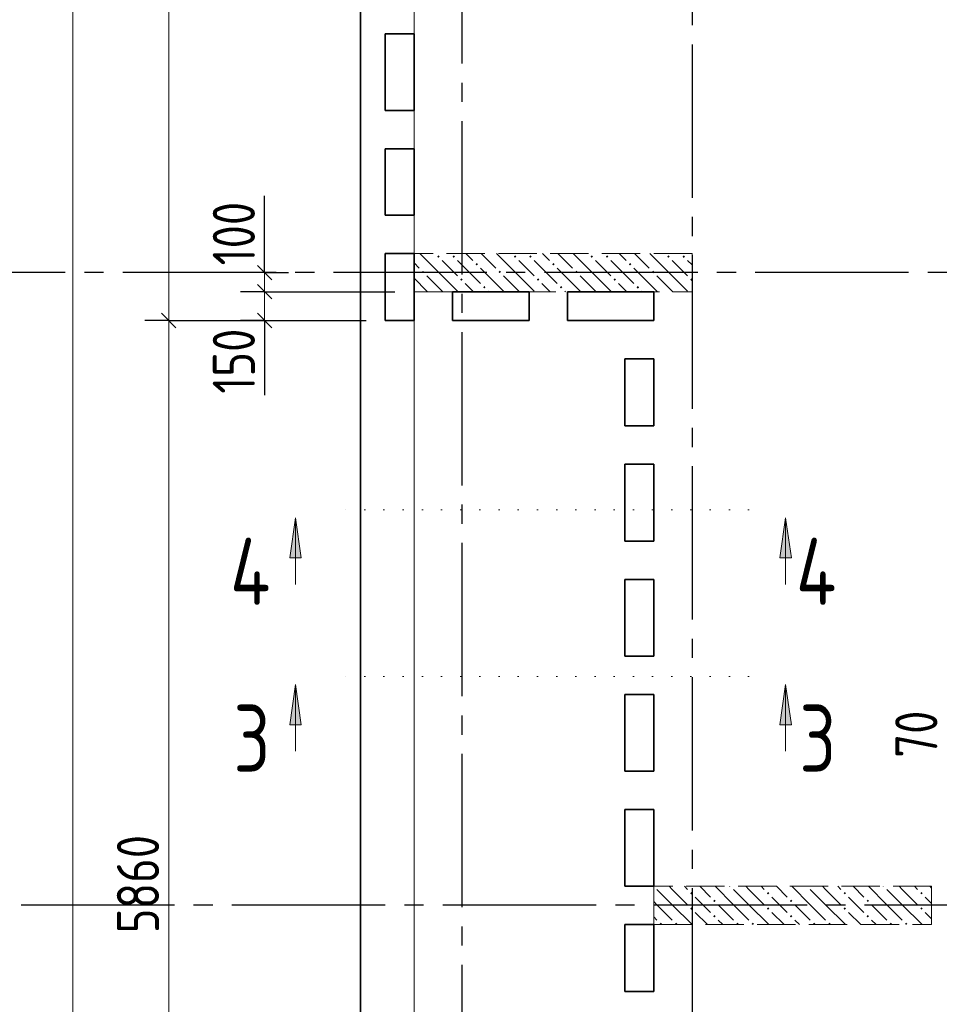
# Model space of a CAD drawing. Header units: millimetres. Extents: x 0 to 43617, y 0 to 59400.
# Tile 2 of 24: x 5617 to 10414, y 25314 to 30449. Entities that reach past the tile are written whole.
import ezdxf

# ---------------------------------------------------------------- set-up
doc = ezdxf.new("R2010")
doc.units = ezdxf.units.MM
for name, pattern in [('______2', [270, 200, -70]), ('______5', [1100, 800, -100, 100, -100]), ('______9', [100, 0, -100])]:
    doc.linetypes.add(name, pattern=pattern)
for name, color, linetype, lineweight in [('Standard', 7, 'Continuous', 25), ('ЖБ Пилон', 180, 'Continuous', 25), ('Оси', 40, '______5', 18), ('Размерная выноска', 7, 'Continuous', 13), ('Сечения символ', 7, 'Continuous', 25)]:
    doc.layers.add(name, color=color, linetype=linetype, lineweight=lineweight)
doc.layers.add('ЖБ Перекрытие верхний уровень', color=7, linetype='Continuous', lineweight=25, true_color=0xe0e0ff)
doc.styles.add('GOST 2.304-81', font='txt')
doc.styles.add('ISOCPEUR', font='txt')

msp = doc.modelspace()

# ---------------------------------------------------------------- hatches: boundary and pattern name
at = {"layer": 'ЖБ Пилон', "linetype": 'Continuous', "lineweight": 18, "transparency": 33554687}
for points in [[(7794.451904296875, 29213.14086914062), (7800.9521484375, 29219.64111328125), (7807.452392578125, 29213.14086914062), (7800.9521484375, 29206.63452148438)], [(7874.45068359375, 29213.14086914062), (7880.950927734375, 29219.64111328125), (7887.451171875, 29213.14086914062), (7880.950927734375, 29206.63452148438)], [(8194.451904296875, 29213.14086914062), (8200.9521484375, 29219.64111328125), (8207.452392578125, 29213.14086914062), (8200.9521484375, 29206.63452148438)], [(8274.45068359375, 29213.14086914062), (8280.950927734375, 29219.64111328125), (8287.451171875, 29213.14086914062), (8280.950927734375, 29206.63452148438)], [(8594.451904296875, 29213.14086914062), (8600.9521484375, 29219.64111328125), (8607.452392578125, 29213.14086914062), (8600.9521484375, 29206.63452148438)], [(8674.45068359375, 29213.14086914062), (8680.950927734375, 29219.64111328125), (8687.451171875, 29213.14086914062), (8680.950927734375, 29206.63452148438)], [(8994.451904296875, 29213.14086914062), (9000.9521484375, 29219.64111328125), (9007.452392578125, 29213.14086914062), (9000.9521484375, 29206.63452148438)], [(9074.45068359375, 29213.14086914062), (9080.950927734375, 29219.64111328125), (9087.451171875, 29213.14086914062), (9080.950927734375, 29206.63452148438)], [(7994.451904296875, 29173.13232421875), (8000.9521484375, 29179.638671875), (8007.452392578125, 29173.13232421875), (8000.9521484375, 29166.63208007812)], [(8394.451904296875, 29173.13232421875), (8400.9521484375, 29179.638671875), (8407.452392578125, 29173.13232421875), (8400.9521484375, 29166.63208007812)], [(8794.451904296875, 29173.13232421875), (8800.9521484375, 29179.638671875), (8807.452392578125, 29173.13232421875), (8800.9521484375, 29166.63208007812)], [(7714.453125, 29133.14208984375), (7720.953369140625, 29139.63012695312), (7727.45361328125, 29133.14208984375), (7720.953369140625, 29126.64184570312)], [(8114.453125, 29133.14208984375), (8120.953369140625, 29139.63012695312), (8127.45361328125, 29133.14208984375), (8120.953369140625, 29126.64184570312)], [(8514.453125, 29133.14208984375), (8520.953369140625, 29139.63012695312), (8527.45361328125, 29133.14208984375), (8520.953369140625, 29126.64184570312)], [(8914.453125, 29133.14208984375), (8920.953369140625, 29139.63012695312), (8927.45361328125, 29133.14208984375), (8920.953369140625, 29126.64184570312)], [(7914.453125, 29093.1396484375), (7920.953369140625, 29099.63989257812), (7927.45361328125, 29093.1396484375), (7920.953369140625, 29086.63330078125)], [(8314.453125, 29093.1396484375), (8320.953369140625, 29099.63989257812), (8327.45361328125, 29093.1396484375), (8320.953369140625, 29086.63330078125)], [(8714.453125, 29093.1396484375), (8720.953369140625, 29099.63989257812), (8727.45361328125, 29093.1396484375), (8720.953369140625, 29086.63330078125)], [(9114.453125, 29093.1396484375), (9120.953369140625, 29099.63989257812), (9123.9990234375, 29096.59423828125), (9123.9990234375, 29089.68181484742), (9120.953369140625, 29086.63330078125)], [(8034.454345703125, 29053.13110351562), (8040.95458984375, 29059.63745117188), (8047.44873046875, 29053.13110351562), (8040.95458984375, 29046.64306640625)], [(8434.454345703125, 29053.13110351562), (8440.95458984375, 29059.63745117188), (8447.44873046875, 29053.13110351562), (8440.95458984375, 29046.64306640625)], [(8834.454345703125, 29053.13110351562), (8840.95458984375, 29059.63745117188), (8847.44873046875, 29053.13110351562), (8840.95458984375, 29046.64306640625)], [(8924.313251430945, 25929.99877929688), (8923.9990234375, 25929.68425625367), (8923.9990234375, 25929.99877929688)], [(9114.453125, 25893.13354492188), (9120.953369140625, 25899.63989257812), (9127.45361328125, 25893.13354492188), (9120.953369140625, 25886.63330078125)], [(9324.313251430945, 25929.99877929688), (9320.953369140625, 25926.6357421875), (9317.593486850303, 25929.99877929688)], [(9514.453125, 25893.13354492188), (9520.953369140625, 25899.63989257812), (9527.45361328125, 25893.13354492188), (9520.953369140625, 25886.63330078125)], [(9724.313251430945, 25929.99877929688), (9720.953369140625, 25926.6357421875), (9717.593486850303, 25929.99877929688)], [(9914.453125, 25893.13354492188), (9920.953369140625, 25899.63989257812), (9927.45361328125, 25893.13354492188), (9920.953369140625, 25886.63330078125)], [(10124.31325143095, 25929.99877929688), (10120.95336914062, 25926.6357421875), (10117.5934868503, 25929.99877929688)], [(10314.453125, 25893.13354492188), (10320.95336914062, 25899.63989257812), (10327.45361328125, 25893.13354492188), (10320.95336914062, 25886.63330078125)], [(9234.454345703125, 25853.13110351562), (9240.95458984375, 25859.63745117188), (9247.44873046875, 25853.13110351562), (9240.95458984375, 25846.64306640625)], [(9634.454345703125, 25853.13110351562), (9640.95458984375, 25859.63745117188), (9647.44873046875, 25853.13110351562), (9640.95458984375, 25846.64306640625)], [(10034.45434570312, 25853.13110351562), (10040.95458984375, 25859.63745117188), (10047.44873046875, 25853.13110351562), (10040.95458984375, 25846.64306640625)], [(9114.453125, 25813.14086914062), (9120.953369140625, 25819.64111328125), (9127.45361328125, 25813.14086914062), (9120.953369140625, 25806.63452148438)], [(9234.454345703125, 25773.13232421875), (9240.95458984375, 25779.638671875), (9247.44873046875, 25773.13232421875), (9240.95458984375, 25766.63208007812)], [(9514.453125, 25813.14086914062), (9520.953369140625, 25819.64111328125), (9527.45361328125, 25813.14086914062), (9520.953369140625, 25806.63452148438)], [(9634.454345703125, 25773.13232421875), (9640.95458984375, 25779.638671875), (9647.44873046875, 25773.13232421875), (9640.95458984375, 25766.63208007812)], [(9914.453125, 25813.14086914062), (9920.953369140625, 25819.64111328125), (9927.45361328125, 25813.14086914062), (9920.953369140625, 25806.63452148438)], [(10034.45434570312, 25773.13232421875), (10040.95458984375, 25779.638671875), (10047.44873046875, 25773.13232421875), (10040.95458984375, 25766.63208007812)], [(10314.453125, 25813.14086914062), (10320.95336914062, 25819.64111328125), (10327.45361328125, 25813.14086914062), (10320.95336914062, 25806.63452148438)], [(8954.45556640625, 25733.14208984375), (8960.94970703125, 25739.63012695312), (8967.449951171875, 25733.14208984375), (8964.309589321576, 25729.99877929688), (8957.592979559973, 25729.99877929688)], [(9034.454345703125, 25733.14208984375), (9040.95458984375, 25739.63012695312), (9047.44873046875, 25733.14208984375), (9044.311317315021, 25729.99877929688), (9037.59470755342, 25729.99877929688)], [(9354.45556640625, 25733.14208984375), (9360.94970703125, 25739.63012695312), (9367.449951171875, 25733.14208984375), (9364.309589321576, 25729.99877929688), (9357.592979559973, 25729.99877929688)], [(9434.454345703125, 25733.14208984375), (9440.95458984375, 25739.63012695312), (9447.44873046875, 25733.14208984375), (9444.311317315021, 25729.99877929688), (9437.59470755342, 25729.99877929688)], [(9754.45556640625, 25733.14208984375), (9760.94970703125, 25739.63012695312), (9767.449951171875, 25733.14208984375), (9764.309589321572, 25729.99877929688), (9757.592979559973, 25729.99877929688)], [(9834.454345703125, 25733.14208984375), (9840.95458984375, 25739.63012695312), (9847.44873046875, 25733.14208984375), (9844.311317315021, 25729.99877929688), (9837.59470755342, 25729.99877929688)], [(10154.45556640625, 25733.14208984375), (10160.94970703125, 25739.63012695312), (10167.44995117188, 25733.14208984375), (10164.30958932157, 25729.99877929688), (10157.59297955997, 25729.99877929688)], [(10234.45434570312, 25733.14208984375), (10240.95458984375, 25739.63012695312), (10247.44873046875, 25733.14208984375), (10244.31131731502, 25729.99877929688), (10237.59470755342, 25729.99877929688)]]:
    msp.add_hatch(color=7, dxfattribs=at).paths.add_polyline_path(points, flags=16)
at = {"layer": 'Сечения символ', "linetype": 'Continuous', "lineweight": 13, "transparency": 33554687}
for points in [[(7025.384521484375, 27641.61376953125), (7055.389404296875, 27851.611328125), (7085.38818359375, 27641.61376953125)], [(9582.18994140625, 27641.61376953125), (9612.19482421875, 27851.611328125), (9642.1875, 27641.61376953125)], [(7025.384521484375, 26771.6064453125), (7055.389404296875, 26981.61010742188), (7085.38818359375, 26771.6064453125)], [(9582.18994140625, 26771.6064453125), (9612.19482421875, 26981.61010742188), (9642.1875, 26771.6064453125)]]:
    msp.add_hatch(color=7, dxfattribs=at).paths.add_polyline_path(points, flags=16)

# ---------------------------------------------------------------- linework, layer by layer
at = {"layer": 'Standard', "color": 7, "linetype": 'Continuous', "lineweight": 13, "transparency": 33554687}
for p, q in [((6393.994140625, 32679.99877929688), (6393.994140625, 28879.99877929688)), ((6893.994140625, 29129.99877929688), (6893.994140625, 29205.0048828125)), ((6893.994140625, 29029.99877929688), (6893.994140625, 29129.99877929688)), ((6893.994140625, 28879.99877929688), (6893.994140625, 29029.99877929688)), ((6393.994140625, 28879.99877929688), (6393.994140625, 23019.9951171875)), ((6893.994140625, 28879.99877929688), (6893.994140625, 28805.0048828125))]:
    msp.add_line(p, q, dxfattribs=at)
at = {"layer": 'Standard', "color": 251, "linetype": 'Continuous', "lineweight": -3, "true_color": 0x656565, "transparency": 33554687}
for p, q in [((6893.994140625, 29129.99877929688), (6769.000244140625, 29129.99877929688)), ((6893.994140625, 29129.99877929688), (7019.000244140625, 29129.99877929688)), ((6893.994140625, 29129.99877929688), (6893.994140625, 29129.99877929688)), ((6893.994140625, 29029.99877929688), (6769.000244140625, 29029.99877929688)), ((6893.994140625, 29029.99877929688), (7019.000244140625, 29029.99877929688)), ((6393.994140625, 28879.99877929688), (6269.000244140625, 28879.99877929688)), ((6393.994140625, 28879.99877929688), (6519.000244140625, 28879.99877929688)), ((6393.994140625, 28879.99877929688), (7423.9990234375, 28879.99877929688)), ((6893.994140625, 28879.99877929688), (6769.000244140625, 28879.99877929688)), ((6893.994140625, 28879.99877929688), (7019.000244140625, 28879.99877929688))]:
    msp.add_line(p, q, dxfattribs=at)
at = {"layer": 'Standard', "color": 7, "linetype": 'Continuous', "lineweight": 25, "transparency": 33554687}
for p, q in [((6931.494140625, 29092.49877929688), (6856.500244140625, 29167.49267578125)), ((6931.494140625, 28992.49877929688), (6856.500244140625, 29067.49267578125)), ((6356.500244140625, 28917.49877929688), (6431.50634765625, 28842.49877929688)), ((6931.494140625, 28842.49877929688), (6856.500244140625, 28917.49877929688))]:
    msp.add_line(p, q, dxfattribs=at)
at = {"layer": 'Standard', "color": 7, "linetype": 'Continuous', "lineweight": 13, "transparency": 33554687}
for points in [[(5893.994140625, 57219.9951171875), (5893.994140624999, 38586.05987162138), (5893.994140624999, 38586.05987162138), (5893.994140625, 20799.560546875)], [(7674.005126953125, 10379.99877929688), (33073.9990234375, 10379.99877929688), (33073.9990234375, 57219.9951171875), (7674.005126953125, 57219.9951171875), (7674.005126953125, 10379.99877929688)]]:
    msp.add_lwpolyline(points, dxfattribs=at)
at = {"layer": 'Standard', "color": 7, "linetype": 'Continuous', "lineweight": 25, "transparency": 33554687}
msp.add_lwpolyline([(7393.994140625, 10100), (33073.9990234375, 10100), (33073.9990234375, 57219.9951171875), (7393.994140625, 57219.9951171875), (7393.994140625, 10100)], dxfattribs=at)
at = {"layer": 'Standard', "color": 251, "linetype": 'Continuous', "lineweight": -3, "true_color": 0x656565, "transparency": 33554687}
for points in [[(6893.994140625, 29029.99877929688), (7518.033095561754, 29029.99877929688), (7518.033095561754, 29029.99877929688), (7574.005126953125, 29029.99877929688)], [(6893.994140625, 28879.99877929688), (7347.723685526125, 28879.99877929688), (7347.723685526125, 28879.99877929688), (7423.9990234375, 28879.99877929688)]]:
    msp.add_lwpolyline(points, dxfattribs=at)
at = {"layer": 'ЖБ Перекрытие верхний уровень', "color": 7, "linetype": 'Continuous', "lineweight": 35, "transparency": 33554687}
for p, q in [((7393.994140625, 57219.9951171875), (7393.994140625, 28679.99877929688)), ((7523.9990234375, 29975), (7523.9990234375, 30375)), ((7523.9990234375, 30375), (7674.005126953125, 30375)), ((7674.005126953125, 30375), (7674.005126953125, 29975)), ((7674.005126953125, 29975), (7523.9990234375, 29975)), ((7523.9990234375, 29429.99877929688), (7523.9990234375, 29775)), ((7523.9990234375, 29775), (7674.005126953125, 29775)), ((7674.005126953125, 29775), (7674.005126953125, 29429.99877929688)), ((7674.005126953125, 29429.99877929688), (7523.9990234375, 29429.99877929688)), ((7523.9990234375, 29229.99877929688), (7674.005126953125, 29229.99877929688)), ((7523.9990234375, 28879.99877929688), (7523.9990234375, 29229.99877929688)), ((7674.005126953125, 29229.99877929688), (7674.005126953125, 28879.99877929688)), ((7874.005126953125, 28879.99877929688), (7874.005126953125, 29029.99877929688)), ((7874.005126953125, 29029.99877929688), (8274.005126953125, 29029.99877929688)), ((8274.005126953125, 29029.99877929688), (8274.005126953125, 28879.99877929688)), ((8474.005126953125, 29029.99877929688), (8923.9990234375, 29029.99877929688)), ((8474.005126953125, 28879.99877929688), (8474.005126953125, 29029.99877929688)), ((8923.9990234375, 29029.99877929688), (8923.9990234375, 28879.99877929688)), ((7674.005126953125, 28879.99877929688), (7523.9990234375, 28879.99877929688)), ((8274.005126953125, 28879.99877929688), (7874.005126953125, 28879.99877929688)), ((8923.9990234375, 28879.99877929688), (8474.005126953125, 28879.99877929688)), ((7393.994140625, 28679.99877929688), (7393.994140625, 20799.560546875)), ((8774.005126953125, 28679.99877929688), (8923.9990234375, 28679.99877929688)), ((8774.005126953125, 28329.99877929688), (8774.005126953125, 28679.99877929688)), ((8923.9990234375, 28679.99877929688), (8923.9990234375, 28329.99877929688)), ((8923.9990234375, 28329.99877929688), (8774.005126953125, 28329.99877929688)), ((8774.005126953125, 27729.99877929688), (8774.005126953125, 28129.99877929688)), ((8774.005126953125, 28129.99877929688), (8923.9990234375, 28129.99877929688)), ((8923.9990234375, 28129.99877929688), (8923.9990234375, 27729.99877929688)), ((8923.9990234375, 27729.99877929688), (8774.005126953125, 27729.99877929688)), ((8774.005126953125, 27129.99877929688), (8774.005126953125, 27529.99877929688)), ((8774.005126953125, 27529.99877929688), (8923.9990234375, 27529.99877929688)), ((8923.9990234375, 27529.99877929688), (8923.9990234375, 27129.99877929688)), ((8923.9990234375, 27129.99877929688), (8774.005126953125, 27129.99877929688)), ((8774.005126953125, 26529.99877929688), (8774.005126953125, 26929.99877929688)), ((8774.005126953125, 26929.99877929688), (8923.9990234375, 26929.99877929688)), ((8923.9990234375, 26929.99877929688), (8923.9990234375, 26529.99877929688)), ((8923.9990234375, 26529.99877929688), (8774.005126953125, 26529.99877929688)), ((8774.005126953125, 25929.99877929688), (8774.005126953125, 26329.99877929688)), ((8774.005126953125, 26329.99877929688), (8923.9990234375, 26329.99877929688)), ((8923.9990234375, 26329.99877929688), (8923.9990234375, 25929.99877929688)), ((8923.9990234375, 25929.99877929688), (8774.005126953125, 25929.99877929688)), ((8774.005126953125, 25729.99877929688), (8923.9990234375, 25729.99877929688)), ((8774.005126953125, 25379.99877929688), (8774.005126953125, 25729.99877929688)), ((8923.9990234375, 25729.99877929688), (8923.9990234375, 25379.99877929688)), ((8923.9990234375, 25379.99877929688), (8774.005126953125, 25379.99877929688))]:
    msp.add_line(p, q, dxfattribs=at)
at = {"layer": 'ЖБ Пилон', "color": 253, "linetype": '______2', "lineweight": 13, "true_color": 0xa0a0a0, "transparency": 33554687}
for p, q in [((9123.9990234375, 29229.99877929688), (7674.005126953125, 29229.99877929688)), ((7674.005126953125, 29229.99877929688), (7674.005126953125, 29029.99877929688)), ((9123.9990234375, 29029.99877929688), (9123.9990234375, 29229.99877929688)), ((7674.005126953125, 29029.99877929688), (9123.9990234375, 29029.99877929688)), ((10374.00512695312, 25929.99877929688), (8923.9990234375, 25929.99877929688)), ((8923.9990234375, 25929.99877929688), (8923.9990234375, 25729.99877929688)), ((10374.00512695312, 25729.99877929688), (10374.00512695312, 25929.99877929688)), ((8923.9990234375, 25729.99877929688), (10374.00512695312, 25729.99877929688))]:
    msp.add_line(p, q, dxfattribs=at)
at = {"layer": 'ЖБ Пилон', "color": 9, "linetype": 'Continuous', "lineweight": 18, "true_color": 0xc7c7c7, "transparency": 33554687}
for p, q in [((7820.953369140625, 29113.14086914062), (7704.095458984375, 29229.99877929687)), ((7944.091796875, 29229.99877929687), (7980.950927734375, 29193.1396484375)), ((8024.08447265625, 29229.99877929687), (8100.9521484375, 29153.13110351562)), ((8220.953369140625, 29113.14086914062), (8104.095458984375, 29229.99877929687)), ((8344.091796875, 29229.99877929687), (8380.950927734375, 29193.1396484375)), ((8424.08447265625, 29229.99877929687), (8500.9521484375, 29153.13110351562)), ((8620.953369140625, 29113.14086914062), (8504.095458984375, 29229.99877929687)), ((8744.091796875, 29229.99877929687), (8780.950927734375, 29193.1396484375)), ((8824.08447265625, 29229.99877929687), (8900.9521484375, 29153.13110351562)), ((9020.953369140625, 29113.14086914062), (8904.095458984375, 29229.99877929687)), ((7674.005126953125, 29180.078125), (7700.9521484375, 29153.13110351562)), ((7820.953369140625, 29193.1396484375), (7900.9521484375, 29113.14086914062)), ((7900.9521484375, 29193.1396484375), (8020.953369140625, 29073.13232421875)), ((8220.953369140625, 29193.1396484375), (8300.9521484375, 29113.14086914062)), ((8300.9521484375, 29193.1396484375), (8420.953369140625, 29073.13232421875)), ((8620.953369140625, 29193.1396484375), (8700.9521484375, 29113.14086914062)), ((8700.9521484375, 29193.1396484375), (8820.953369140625, 29073.13232421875)), ((9020.953369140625, 29193.1396484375), (9100.9521484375, 29113.14086914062)), ((9100.9521484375, 29193.1396484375), (9123.9990234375, 29170.09160122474)), ((8140.95458984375, 29033.14208984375), (8020.953369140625, 29153.13110351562)), ((8540.95458984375, 29033.14208984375), (8420.953369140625, 29153.13110351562)), ((8940.95458984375, 29033.14208984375), (8820.953369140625, 29153.13110351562)), ((7740.95458984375, 29033.14208984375), (7674.005126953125, 29100.08474235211)), ((7740.95458984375, 29113.14086914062), (7820.953369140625, 29033.14208984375)), ((7820.953369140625, 29113.14086914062), (7900.9521484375, 29033.14208984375)), ((7980.950927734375, 29033.14208984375), (7940.95458984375, 29073.13232421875)), ((8140.95458984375, 29113.14086914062), (8220.953369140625, 29033.14208984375)), ((8220.953369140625, 29113.14086914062), (8300.9521484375, 29033.14208984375)), ((8380.950927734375, 29033.14208984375), (8340.95458984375, 29073.13232421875)), ((8540.95458984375, 29113.14086914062), (8620.953369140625, 29033.14208984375)), ((8620.953369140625, 29113.14086914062), (8700.9521484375, 29033.14208984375)), ((8780.950927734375, 29033.14208984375), (8740.95458984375, 29073.13232421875)), ((8940.95458984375, 29113.14086914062), (9020.953369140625, 29033.14208984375)), ((9020.953369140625, 29113.14086914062), (9100.9521484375, 29033.14208984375)), ((7740.95458984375, 29033.14208984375), (7744.097420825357, 29029.99877929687)), ((7820.953369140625, 29033.14208984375), (7824.0966796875, 29029.99877929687)), ((7984.09423828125, 29029.99877929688), (7980.950927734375, 29033.14208984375)), ((8060.94970703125, 29033.14208984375), (8064.092777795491, 29029.99877929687)), ((8140.95458984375, 29033.14208984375), (8144.097420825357, 29029.99877929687)), ((8220.953369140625, 29033.14208984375), (8224.0966796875, 29029.99877929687)), ((8384.09423828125, 29029.99877929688), (8380.950927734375, 29033.14208984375)), ((8460.94970703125, 29033.14208984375), (8464.092777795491, 29029.99877929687)), ((8540.95458984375, 29033.14208984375), (8544.097420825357, 29029.99877929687)), ((8620.953369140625, 29033.14208984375), (8624.0966796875, 29029.99877929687)), ((8784.09423828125, 29029.99877929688), (8780.950927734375, 29033.14208984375)), ((8860.94970703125, 29033.14208984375), (8864.092777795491, 29029.99877929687)), ((8940.95458984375, 29033.14208984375), (8944.097420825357, 29029.99877929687)), ((9020.953369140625, 29033.14208984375), (9024.0966796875, 29029.99877929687)), ((8940.95458984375, 25913.14086914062), (9020.953369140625, 25833.14208984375)), ((9020.953369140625, 25913.14086914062), (9004.095458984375, 25929.99877929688)), ((9020.953369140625, 25913.14086914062), (9100.9521484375, 25833.14208984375)), ((9084.092952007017, 25929.99877929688), (9100.9521484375, 25913.14086914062)), ((9164.0869140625, 25929.99877929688), (9220.953369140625, 25873.13232421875)), ((9340.95458984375, 25833.14208984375), (9244.088046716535, 25929.99877929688)), ((9340.95458984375, 25913.14086914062), (9420.953369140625, 25833.14208984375)), ((9420.953369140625, 25913.14086914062), (9404.095458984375, 25929.99877929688)), ((9420.953369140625, 25913.14086914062), (9500.9521484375, 25833.14208984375)), ((9484.092952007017, 25929.99877929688), (9500.9521484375, 25913.14086914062)), ((9564.0869140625, 25929.99877929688), (9620.953369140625, 25873.13232421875)), ((9740.95458984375, 25833.14208984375), (9644.088046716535, 25929.99877929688)), ((9740.95458984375, 25913.14086914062), (9820.953369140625, 25833.14208984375)), ((9820.953369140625, 25913.14086914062), (9804.095458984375, 25929.99877929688)), ((9820.953369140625, 25913.14086914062), (9900.9521484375, 25833.14208984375)), ((9884.092952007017, 25929.99877929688), (9900.9521484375, 25913.14086914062)), ((9964.0869140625, 25929.99877929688), (10020.95336914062, 25873.13232421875)), ((10140.95458984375, 25833.14208984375), (10044.08804671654, 25929.99877929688)), ((10140.95458984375, 25913.14086914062), (10220.95336914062, 25833.14208984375)), ((10220.95336914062, 25913.14086914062), (10204.09545898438, 25929.99877929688)), ((10220.95336914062, 25913.14086914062), (10300.9521484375, 25833.14208984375)), ((10284.09295200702, 25929.99877929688), (10300.9521484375, 25913.14086914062)), ((10364.0869140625, 25929.99877929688), (10374.00512695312, 25920.08056640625)), ((8940.95458984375, 25833.14208984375), (8923.9990234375, 25850.09593145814)), ((8940.95458984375, 25833.14208984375), (9020.953369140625, 25753.13110351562)), ((9020.953369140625, 25833.14208984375), (9124.0966796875, 25729.99877929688)), ((9180.950927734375, 25833.14208984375), (9140.95458984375, 25873.13232421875)), ((9220.953369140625, 25793.13354492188), (9180.950927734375, 25833.14208984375)), ((9260.94970703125, 25833.14208984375), (9340.95458984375, 25753.13110351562)), ((9340.95458984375, 25833.14208984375), (9420.953369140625, 25753.13110351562)), ((9420.953369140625, 25833.14208984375), (9524.0966796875, 25729.99877929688)), ((9580.950927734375, 25833.14208984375), (9540.95458984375, 25873.13232421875)), ((9620.953369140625, 25793.13354492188), (9580.950927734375, 25833.14208984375)), ((9660.94970703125, 25833.14208984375), (9740.95458984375, 25753.13110351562)), ((9740.95458984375, 25833.14208984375), (9820.953369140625, 25753.13110351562)), ((9820.953369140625, 25833.14208984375), (9924.0966796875, 25729.99877929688)), ((9980.950927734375, 25833.14208984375), (9940.95458984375, 25873.13232421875)), ((10020.95336914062, 25793.13354492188), (9980.950927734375, 25833.14208984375)), ((10060.94970703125, 25833.14208984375), (10140.95458984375, 25753.13110351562)), ((10140.95458984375, 25833.14208984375), (10220.95336914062, 25753.13110351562)), ((10220.95336914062, 25833.14208984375), (10324.0966796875, 25729.99877929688)), ((10374.00512695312, 25840.08683068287), (10340.95458984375, 25873.13232421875)), ((9140.95458984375, 25793.13354492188), (9204.086144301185, 25729.99877929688)), ((9540.95458984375, 25793.13354492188), (9604.086144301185, 25729.99877929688)), ((9940.95458984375, 25793.13354492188), (10004.08614430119, 25729.99877929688)), ((10340.95458984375, 25793.13354492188), (10374.00512695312, 25760.08132670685)), ((8923.9990234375, 25770.08796344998), (8940.95458984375, 25753.13110351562)), ((9260.94970703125, 25753.13110351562), (9284.084384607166, 25729.99877929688)), ((9660.94970703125, 25753.13110351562), (9684.084384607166, 25729.99877929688)), ((10060.94970703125, 25753.13110351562), (10084.08438460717, 25729.99877929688))]:
    msp.add_line(p, q, dxfattribs=at)
at = {"layer": 'Оси', "color": 8, "linetype": '______5', "lineweight": -3, "transparency": 33554687}
for p, q in [((9123.9990234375, 57819.9951171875), (9123.9990234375, 7100)), ((7923.9990234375, 57419.9951171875), (7923.9990234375, 7100)), ((22354.00390625, 29129.99877929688), (4600, 29129.99877929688)), ((29523.9990234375, 25829.99877929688), (4600, 25829.99877929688))]:
    msp.add_line(p, q, dxfattribs=at)
at = {"layer": 'Размерная выноска', "color": 7, "linetype": 'Continuous', "lineweight": 25, "transparency": 33554687}
for p, q in [((6893.994140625, 29129.99877929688), (6893.994140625, 29529.99877929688)), ((6893.994140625, 28879.99877929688), (6893.994140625, 28490.00244140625))]:
    msp.add_line(p, q, dxfattribs=at)
at = {"layer": 'Сечения символ', "color": 7, "linetype": '______9', "lineweight": 13, "transparency": 33554687}
for p, q in [((9418.90869140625, 27893.41430664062), (7278.38134765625, 27893.41430664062)), ((9418.90869140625, 27023.4130859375), (7278.38134765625, 27023.4130859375))]:
    msp.add_line(p, q, dxfattribs=at)
at = {"layer": 'Сечения символ', "color": 7, "linetype": 'Continuous', "lineweight": 13, "transparency": 33554687}
for p, q in [((7025.384521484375, 27641.61376953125), (7055.389404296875, 27851.611328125)), ((7055.389404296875, 27851.611328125), (7055.389404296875, 27504.09545898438)), ((7055.389404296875, 27851.611328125), (7055.389404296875, 27851.611328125)), ((7055.389404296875, 27851.611328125), (7055.389404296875, 27851.611328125)), ((7055.389404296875, 27851.611328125), (7055.389404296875, 27851.611328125)), ((7055.389404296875, 27851.611328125), (7085.38818359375, 27641.61376953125)), ((9582.18994140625, 27641.61376953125), (9612.19482421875, 27851.611328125)), ((9612.19482421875, 27851.611328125), (9612.19482421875, 27504.09545898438)), ((9612.19482421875, 27851.611328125), (9612.19482421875, 27851.611328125)), ((9612.19482421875, 27851.611328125), (9612.19482421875, 27851.611328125)), ((9612.19482421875, 27851.611328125), (9612.19482421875, 27851.611328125)), ((9612.19482421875, 27851.611328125), (9642.1875, 27641.61376953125)), ((7085.38818359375, 27641.61376953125), (7025.384521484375, 27641.61376953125)), ((7055.389404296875, 27641.61376953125), (7055.389404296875, 27626.611328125)), ((9642.1875, 27641.61376953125), (9582.18994140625, 27641.61376953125)), ((9612.19482421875, 27641.61376953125), (9612.19482421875, 27626.611328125)), ((7025.384521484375, 26771.6064453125), (7055.389404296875, 26981.61010742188)), ((7055.389404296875, 26981.61010742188), (7055.389404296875, 26634.08813476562)), ((7055.389404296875, 26981.61010742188), (7055.389404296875, 26981.61010742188)), ((7055.389404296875, 26981.61010742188), (7055.389404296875, 26981.61010742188)), ((7055.389404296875, 26981.61010742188), (7055.389404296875, 26981.61010742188)), ((7055.389404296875, 26981.61010742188), (7085.38818359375, 26771.6064453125)), ((9582.18994140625, 26771.6064453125), (9612.19482421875, 26981.61010742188)), ((9612.19482421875, 26981.61010742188), (9612.19482421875, 26634.08813476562)), ((9612.19482421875, 26981.61010742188), (9612.19482421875, 26981.61010742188)), ((9612.19482421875, 26981.61010742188), (9612.19482421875, 26981.61010742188)), ((9612.19482421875, 26981.61010742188), (9612.19482421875, 26981.61010742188)), ((9612.19482421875, 26981.61010742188), (9642.1875, 26771.6064453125)), ((7085.38818359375, 26771.6064453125), (7025.384521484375, 26771.6064453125)), ((7055.389404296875, 26771.6064453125), (7055.389404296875, 26756.6162109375)), ((9642.1875, 26771.6064453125), (9582.18994140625, 26771.6064453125)), ((9612.19482421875, 26771.6064453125), (9612.19482421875, 26756.6162109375))]:
    msp.add_line(p, q, dxfattribs=at)

# ---------------------------------------------------------------- texts
at = {"layer": 'Standard', "color": 7, "linetype": 'Continuous', "lineweight": 25, "transparency": 33554687, "char_height": 220.0000047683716, "attachment_point": 7, "rotation": 90.00000250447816, "style": 'GOST 2.304-81'}
for s, insert, width in [('100', (6843.95751953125, 29167.49267578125), 485.0915551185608), ('150', (6843.95751953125, 28498.4130859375), 469.5092797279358), ('70', (10403.8818359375, 26599.93286132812), 391.3110375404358), ('5860', (6344.000244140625, 25684.1552734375), 657.0459008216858)]:
    msp.add_mtext(s, dxfattribs=dict(at, insert=insert, width=width))
at = {"layer": 'Сечения символ', "color": 7, "linetype": 'Continuous', "lineweight": 35, "transparency": 33554687, "char_height": 350, "attachment_point": 7, "style": 'ISOCPEUR'}
for s, insert, width in [('\\W0.80;4', (6714.239501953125, 27396.6064453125), 419.8059082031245), ('\\W0.80;4', (9666.0888671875, 27396.6064453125), 419.815063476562), ('\\W0.78;3', (6731.744384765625, 26526.611328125), 380.7996961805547), ('\\W0.78;3', (9683.59375, 26526.611328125), 380.7996961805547)]:
    msp.add_mtext(s, dxfattribs=dict(at, insert=insert, width=width))

doc.saveas('drawing.dxf')
